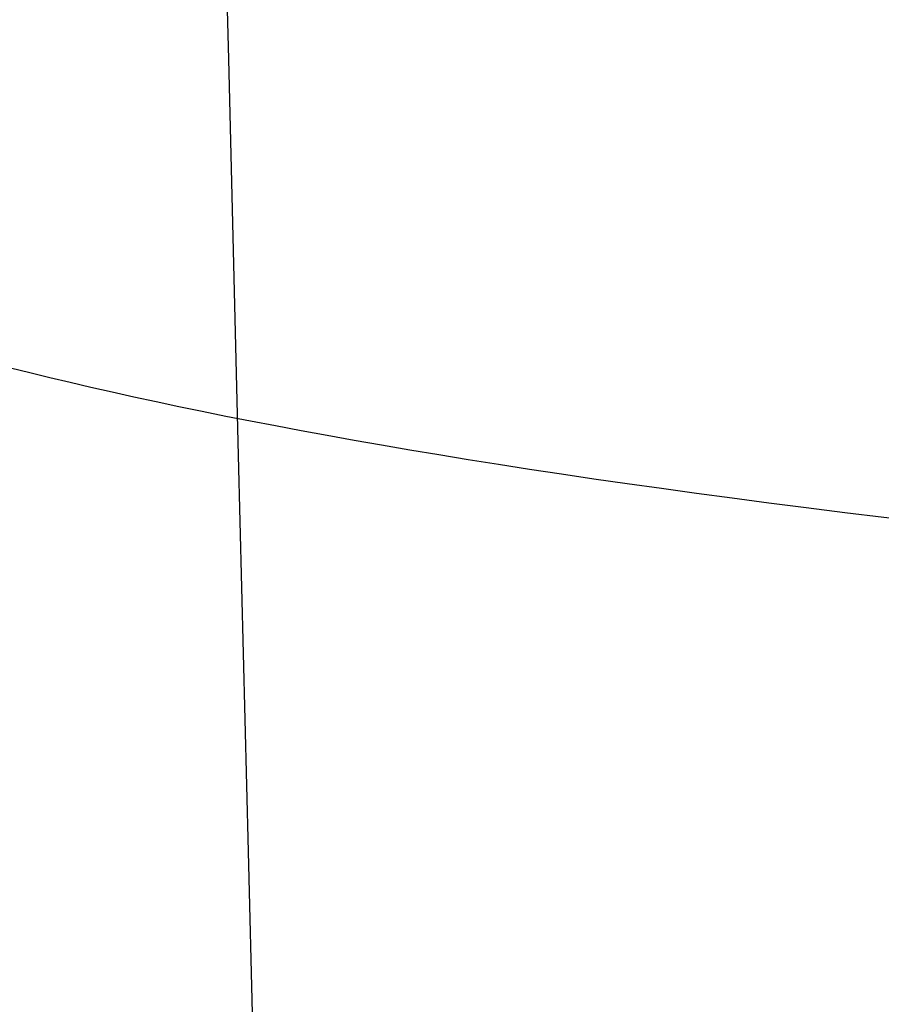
# Model space of a CAD drawing. Header units: millimetres. Extents: x -761 to -147, y -807 to -217.
# Tile 105 of 256: x -687.901 to -687.799, y -672.968 to -672.851. Entities that reach past the tile are written whole.
import ezdxf

# ---------------------------------------------------------------- set-up
doc = ezdxf.new("R2010")
doc.units = ezdxf.units.MM
doc.layers.add('Calque 02', color=7, linetype='Continuous', true_color=0xcab08b)
doc.layers.add('Calque 17', color=7, linetype='Continuous', true_color=0x343231)

msp = doc.modelspace()

# ---------------------------------------------------------------- linework, layer by layer
at = {"layer": 'Calque 02'}
for points in [[(-557.88749, -805.35527, -110.21683), (-687.88678, -805.35527, -110.21683), (-687.88678, -672.43368, -110.21683)], [(-557.88749, -805.35527, -120.21683), (-687.88678, -805.35527, -120.21683), (-687.88678, -672.43368, -120.21683)], [(-557.88749, -805.35527, -115.21683), (-687.88678, -805.35527, -115.21683), (-687.88678, -672.43368, -115.21683)]]:
    msp.add_rational_spline(points, [1, 0.707106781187, 1], degree=2, dxfattribs=at)
at = {"layer": 'Calque 17'}
for points, weights in [([(-639.51553, -672.89363, -1.08622), (-687.94913, -672.91199, -2.57176), (-687.94939, -672.49739, -49.99058)], [1, 0.718097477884, 1]), ([(-639.51505, -672.952, -1.0867), (-687.94901, -672.97807, -2.57189), (-687.94935, -672.56331, -49.99107)], [1, 0.718094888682, 1]), ([(-639.51347, -673.14096, -1.08824), (-687.94755, -673.29028, -2.57312), (-687.94893, -672.87808, -49.99264)], [1, 0.718092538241, 1])]:
    msp.add_rational_spline(points, weights, degree=2, dxfattribs=at)
msp.add_open_spline([(-687.94893, -672.87808, -49.99264), (-687.94641, -673.62833, -49.99656), (-687.92881, -675.13251, -50.00425), (-687.8683, -677.25214, -50.01466), (-687.77905, -679.25559, -50.02407), (-687.69355, -680.71988, -50.03078), (-687.61966, -681.80429, -50.03563), (-687.55183, -682.72831, -50.03976), (-687.44703, -684.01868, -50.04542), (-687.29255, -685.67586, -50.0525), (-687.03484, -688.08656, -50.06246), (-686.72632, -690.50034, -50.07199), (-686.36694, -692.91325, -50.08112), (-686.07182, -694.72305, -50.08781), (-685.75168, -696.53002, -50.09433), (-685.28734, -698.95529, -50.10282), (-684.77116, -701.37548, -50.11093), (-684.20488, -703.78149, -50.11866), (-683.75545, -705.57844, -50.12428), (-683.28264, -707.3628, -50.12972), (-682.28855, -710.9171, -50.14022), (-681.19716, -714.35225, -50.14955), (-680.03715, -717.61973, -50.15779), (-679.46706, -719.16737, -50.16155), (-678.84263, -720.79982, -50.16541), (-678.15454, -722.52521, -50.16931), (-677.21374, -724.79267, -50.17427), (-675.97692, -727.60714, -50.18001), (-674.40063, -730.93957, -50.18618), (-672.73253, -734.22631, -50.19162), (-671.26722, -736.92586, -50.19556), (-670.0435, -739.07248, -50.19835), (-668.82012, -741.15038, -50.20084), (-667.26274, -743.67769, -50.20345), (-665.2966, -746.68646, -50.20587), (-663.21717, -749.68502, -50.20756), (-661.04106, -752.64505, -50.20846), (-658.77456, -755.55629, -50.20855), (-656.82143, -757.92568, -50.20792), (-655.22066, -759.78723, -50.20699), (-654.00273, -761.16483, -50.20609), (-652.76261, -762.52893, -50.20497), (-650.26389, -765.20282, -50.20234), (-647.67517, -767.78715, -50.19867), (-645.03274, -770.25116, -50.19397), (-643.69328, -771.46735, -50.19142), (-642.32298, -772.6774, -50.18864), (-640.45921, -774.27826, -50.18462), (-638.08111, -776.23523, -50.17905), (-635.18272, -778.48926, -50.1715), (-632.2076, -780.67416, -50.16312), (-629.67336, -782.42842, -50.15541), (-627.61898, -783.78782, -50.14881), (-626.0652, -784.78546, -50.14364), (-624.49222, -785.76472, -50.13825), (-621.31068, -787.685, -50.12706), (-618.2008, -789.4153, -50.11537), (-615.2138, -790.95092, -50.10339), (-613.86137, -791.6293, -50.09789), (-611.78874, -792.63771, -50.08933), (-608.9975, -793.92396, -50.07739), (-606.18805, -795.12551, -50.06484), (-603.76031, -796.10538, -50.05368), (-601.30447, -797.05174, -50.04214), (-594.74845, -799.40749, -50.01035), (-586.42119, -801.75934, -49.96621), (-576.72313, -803.64182, -49.90881), (-567.0746, -804.962, -49.84736), (-559.8144, -805.35449, -49.79529), (-555.02711, -805.35468, -49.75743)], degree=3, knots=[-130.189799, -130.189799, -130.189799, -130.189799, -128.777928, -127.366058, -126.211884, -125.057711, -124.621972, -124.186233, -123.314755, -122.187627, -121.060499, -118.782372, -117.643309, -116.504246, -115.348619, -114.192992, -111.881739, -110.727281, -109.572823, -108.416353, -107.259884, -102.658091, -101.699927, -100.741762, -99.586218, -98.428574, -97.27093, -94.9762, -92.68147, -90.382525, -88.083579, -86.922602, -85.761624, -83.561413, -81.361203, -79.053671, -76.746138, -74.45425, -72.162362, -71.011347, -69.860333, -68.707281, -67.55423, -63.014298, -61.891185, -60.768072, -59.621288, -58.474503, -56.175147, -53.875791, -51.574921, -49.274051, -48.120677, -46.967304, -45.806306, -44.645309, -40.014786, -39.174689, -38.334593, -37.180806, -34.87237, -32.587139, -31.459302, -29.96935, -27.661148, -18.426036, -13.800605, -9.175288, -0.207718, -0.207718, -0.207718, -0.207718], dxfattribs=at)

doc.saveas('drawing.dxf')
